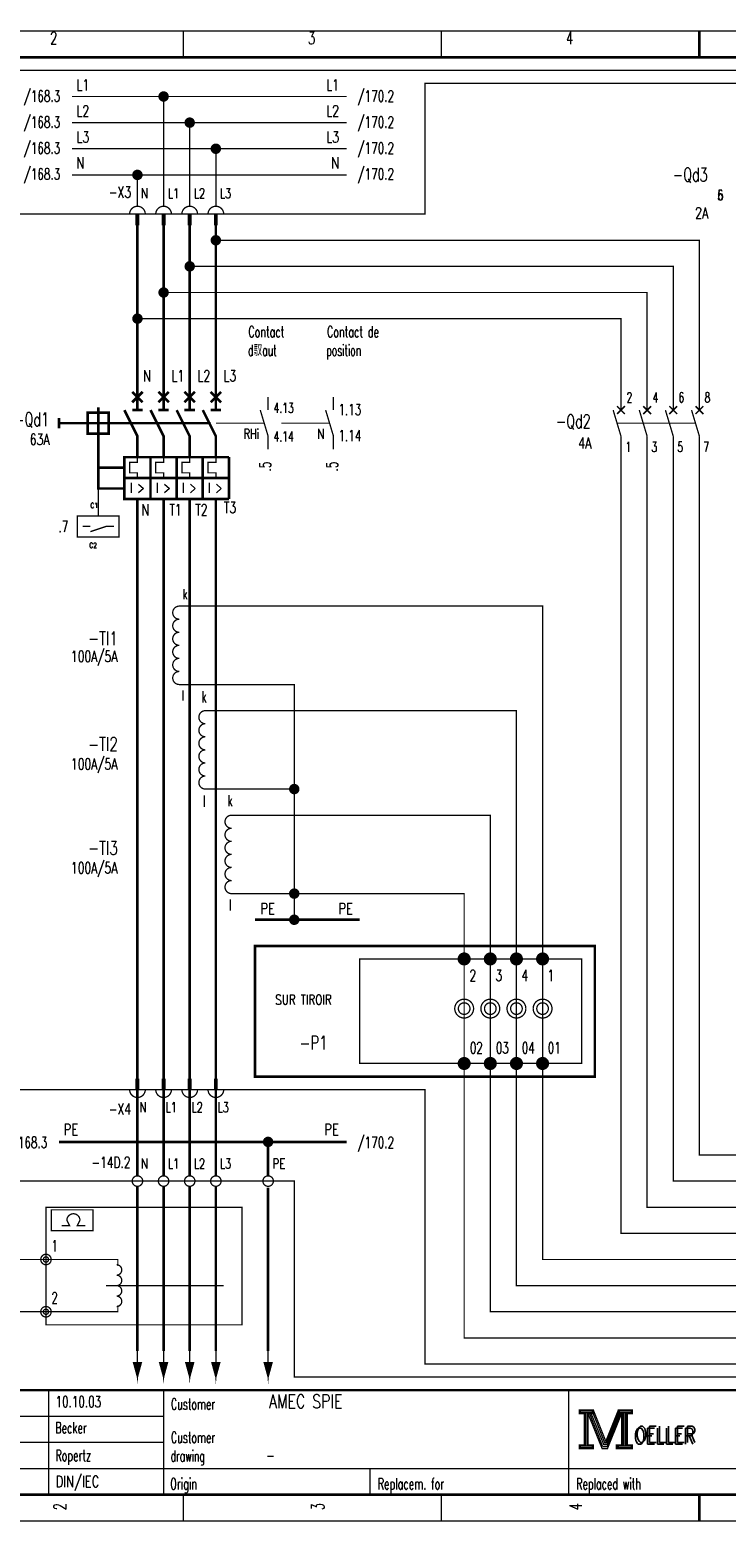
# Model space of a CAD drawing. Header units: centimetres. Extents: x 0 to 491, y -1040 to 69.
# Tile 139 of 181: x 457 to 471, y -640 to -611. Entities that reach past the tile are written whole.
import ezdxf
from ezdxf.enums import TextEntityAlignment as Align

# ---------------------------------------------------------------- set-up
doc = ezdxf.new("R2010")
doc.units = ezdxf.units.CM
doc.header["$MEASUREMENT"] = 0
doc.linetypes.add('GESTRICHELT', pattern=[3.75, 3, -0.75])
doc.linetypes.add('STRICH-PUNKT', pattern=[4.7, 3, -0.75, 0.2, -0.75])
doc.layers.get('0').update_dxf_attribs({"color": 9, "linetype": 'CONTINUOUS'})
doc.layers.add('0L', color=7, linetype='CONTINUOUS')
doc.styles.get("Standard").update_dxf_attribs({"font": 'romans.shx', "bigfont": 'TXT.shx'})

# ---------------------------------------------------------------- blocks, each defined once
blk = doc.blocks.new('BCIRCLE_FILLED')
at = {"color": 0, "linetype": 'Continuous', "const_width": 1, "flags": 128}
blk.add_lwpolyline([(0.5, 0, 1), (-0.5, 0, 1)], format="xyb", close=True, dxfattribs=at)

msp = doc.modelspace()

# ---------------------------------------------------------------- linework, layer by layer
at = {"color": 0, "flags": 128}
for points, const_width in [([(450, -625.75), (450, -611.5), (490.5, -611.5), (490.5, -640), (450, -640), (450, -625.75)], 0.025), ([(463.5, -612.75), (458.25, -612.75)], 0.025), ([(460, -614.85), (460, -612.75)], 0.025), ([(463.5, -613.25), (458.25, -613.25)], 0.025), ([(460.5, -614.85), (460.5, -613.25)], 0.025), ([(463.5, -613.75), (458.25, -613.75)], 0.025), ([(461, -614.85), (461, -613.75)], 0.025), ([(463.5, -614.25), (458.25, -614.25)], 0.025), ([(459.5, -614.85), (459.5, -614.25)], 0.025), ([(459.5, -618.35), (459.5, -615.2)], 0.05), ([(460, -618.35), (460, -615.2)], 0.05), ([(460.5, -618.35), (460.5, -615.2)], 0.05), ([(461, -618.35), (461, -615.2)], 0.05), ([(470.25, -618.75), (470.25, -615.5), (461, -615.5)], 0.025), ([(469.75, -618.75), (469.75, -616), (460.5, -616)], 0.025), ([(469.25, -618.75), (469.25, -616.5), (460, -616.5)], 0.025), ([(468.75, -618.75), (468.75, -617), (459.5, -617)], 0.025), ([(459.25, -618.75), (459.5, -619.25), (459.5, -619.65)], 0.05), ([(459.75, -618.75), (460, -619.25), (460, -619.65)], 0.05), ([(460.25, -618.75), (460.5, -619.25), (460.5, -619.65)], 0.05), ([(460.75, -618.75), (461, -619.25), (461, -619.65)], 0.05), ([(461.85, -618.75), (462, -619.25), (462, -619.5)], 0.025), ([(463.1, -618.75), (463.25, -619.25), (463.25, -619.5)], 0.025), ([(459.5, -619.25), (459.5, -619.75), (459.35, -619.75), (459.35, -619.95), (459.5, -619.95), (459.5, -620.05)], 0.025), ([(460, -619.25), (460, -619.75), (459.85, -619.75), (459.85, -619.95), (460, -619.95), (460, -620.05)], 0.025), ([(460.5, -619.25), (460.5, -619.75), (460.35, -619.75), (460.35, -619.95), (460.5, -619.95), (460.5, -620.05)], 0.025), ([(461, -619.25), (461, -619.75), (460.85, -619.75), (460.85, -619.95), (461, -619.95), (461, -620.05)], 0.025), ([(483.55, -634.5), (468.75, -634.5), (468.75, -619.25)], 0.025), ([(483.55, -634), (469.25, -634), (469.25, -619.25)], 0.025), ([(483.55, -633.5), (469.75, -633.5), (469.75, -619.25)], 0.025), ([(483.55, -633), (470.25, -633), (470.25, -619.25)], 0.025), ([(459.5, -631.55), (459.5, -620.45)], 0.05), ([(460, -631.55), (460, -620.45)], 0.05), ([(460.5, -631.55), (460.5, -620.45)], 0.05), ([(461, -631.55), (461, -620.45)], 0.05), ([(458.75, -620.775), (458.35, -620.775), (458.35, -621.175), (459.15, -621.175), (459.15, -620.775), (458.75, -620.775)], 0.025), ([(458.6, -621.075), (458.9, -620.975), (459.05, -620.975)], 0.025), ([(483.55, -635), (467.25, -635), (467.25, -622.5), (460.3, -622.5)], 0.025), ([(462.5, -626), (462.5, -624), (460.3, -624)], 0.025), ([(483.55, -635.5), (466.75, -635.5), (466.75, -624.5), (460.8, -624.5)], 0.025), ([(462.5, -628), (462.5, -626), (460.8, -626)], 0.025), ([(483.55, -636), (466.25, -636), (466.25, -626.5), (461.3, -626.5)], 0.025), ([(462.5, -628.5), (462.5, -628), (461.3, -628)], 0.025), ([(483.55, -636.5), (465.75, -636.5), (465.75, -628), (462.5, -628)], 0.025), ([(459.5, -633.4), (459.5, -631.9)], 0.05), ([(460, -633.4), (460, -631.9)], 0.05), ([(460.5, -633.4), (460.5, -631.9)], 0.05), ([(461, -633.4), (461, -631.9)], 0.05), ([(457.85, -634.25), (457.85, -634.05), (458.65, -634.05), (458.65, -634.45), (457.85, -634.45), (457.85, -634.25)], 0.025), ([(458.15, -634.25), (458.2, -634.35), (458.05, -634.35)], 0.025), ([(458.4, -634.25), (458.35, -634.35), (458.5, -634.35)], 0.025), ([(457.75, -635), (454.25, -635)], 0.025), ([(459.125, -635.125), (459.125, -635), (457.75, -635)], 0.025), ([(457.75, -636), (454.25, -636)], 0.025), ([(459.125, -635.875), (459.125, -636), (457.75, -636)], 0.025), ([(459.5, -637.25), (459.575, -636.975), (459.425, -636.975), (459.5, -637.25), (459.55, -636.975), (459.525, -636.975), (459.5, -637.25), (459.475, -636.975), (459.45, -636.975), (459.5, -637.25)], 0.025), ([(460, -637.25), (460.075, -636.975), (459.925, -636.975), (460, -637.25), (460.05, -636.975), (460.025, -636.975), (460, -637.25), (459.975, -636.975), (459.95, -636.975), (460, -637.25)], 0.025), ([(460.5, -637.25), (460.575, -636.975), (460.425, -636.975), (460.5, -637.25), (460.55, -636.975), (460.525, -636.975), (460.5, -637.25), (460.475, -636.975), (460.45, -636.975), (460.5, -637.25)], 0.025), ([(461, -637.25), (461.075, -636.975), (460.925, -636.975), (461, -637.25), (461.05, -636.975), (461.025, -636.975), (461, -637.25), (460.975, -636.975), (460.95, -636.975), (461, -637.25)], 0.025), ([(462, -637.25), (462.075, -636.975), (461.925, -636.975), (462, -637.25), (462.05, -636.975), (462.025, -636.975), (462, -637.25), (461.975, -636.975), (461.95, -636.975), (462, -637.25)], 0.025), ([(467.95, -637.88), (467.95, -637.95), (468.05, -637.95), (468.05, -638.55), (467.95, -638.55), (467.95, -638.62), (468.22, -638.62), (468.22, -638.55), (468.12, -638.55), (468.12, -637.95), (468.22, -637.95), (468.22, -637.88), (467.95, -637.88)], 0.025), ([(468.07, -637.93), (468.07, -638.57), (468.1, -638.57), (468.1, -637.93)], 0.025), ([(468.12, -637.95), (468.39, -638.62), (468.49, -638.62), (468.76, -637.95)], 0.025), ([(468.18, -637.95), (468.42, -638.54), (468.46, -638.54)], 0.025), ([(468.22, -637.88), (468.46, -638.48), (468.7, -637.88)], 0.025), ([(468.22, -637.95), (468.44, -638.51), (468.47, -638.51)], 0.025), ([(468.46, -638.58), (468.49, -638.58), (468.74, -637.95)], 0.025), ([(468.46, -638.54), (468.48, -638.54), (468.72, -637.95)], 0.025), ([(468.76, -637.95), (468.76, -638.55), (468.66, -638.55), (468.66, -638.62), (468.71, -638.62)], 0.025), ([(468.7, -637.88), (468.7, -637.95), (468.8, -637.95), (468.8, -638.55), (468.7, -638.55), (468.7, -638.62), (468.97, -638.62), (468.97, -638.55), (468.87, -638.55), (468.87, -637.95), (468.97, -637.95), (468.97, -637.88), (468.7, -637.88)], 0.025), ([(468.78, -637.93), (468.78, -638.57), (468.83, -638.57), (468.83, -637.93), (468.85, -637.93), (468.85, -638.57)], 0.025)]:
    msp.add_lwpolyline(points, dxfattribs=dict(at, const_width=const_width))
for points, const_width in [([(450, -611.5), (490.5, -611.5), (490.5, -640), (450, -640)], 0.025), ([(450.5, -612), (490, -612), (490, -639.5), (450.5, -639.5)], 0.05), ([(450.5, -612), (490, -612), (490, -639.5), (450.5, -639.5)], 0.025), ([(459.475, -615), (459.525, -615), (459.525, -615.2), (459.475, -615.2)], 0.025), ([(459.975, -615), (460.025, -615), (460.025, -615.2), (459.975, -615.2)], 0.025), ([(460.475, -615), (460.525, -615), (460.525, -615.2), (460.475, -615.2)], 0.025), ([(460.975, -615), (461.025, -615), (461.025, -615.2), (460.975, -615.2)], 0.025), ([(458.55, -619.2), (458.95, -619.2), (458.95, -618.8), (458.55, -618.8)], 0.05), ([(459.25, -620.45), (460.75, -620.45), (460.75, -619.65), (459.25, -619.65)], 0.05), ([(468, -631.25), (463.75, -631.25), (463.75, -629.25), (468, -629.25)], 0.025), ([(459.475, -631.75), (459.525, -631.75), (459.525, -631.55), (459.475, -631.55)], 0.025), ([(459.975, -631.75), (460.025, -631.75), (460.025, -631.55), (459.975, -631.55)], 0.025), ([(460.475, -631.75), (460.525, -631.75), (460.525, -631.55), (460.475, -631.55)], 0.025), ([(460.975, -631.75), (461.025, -631.75), (461.025, -631.55), (460.975, -631.55)], 0.025), ([(467.97, -637.9), (468.2, -637.9), (468.2, -637.93), (467.97, -637.93)], 0.025), ([(468.72, -637.9), (468.95, -637.9), (468.95, -637.93), (468.72, -637.93)], 0.025), ([(467.97, -638.57), (468.2, -638.57), (468.2, -638.6), (467.97, -638.6)], 0.025), ([(468.68, -638.57), (468.95, -638.57), (468.95, -638.6), (468.68, -638.6)], 0.025)]:
    msp.add_lwpolyline(points, close=True, dxfattribs=dict(at, const_width=const_width))
at = {"color": 0}
for points, const_width in [([(460.375, -611.5), (460.375, -612)], 0.025), ([(465.312, -611.5), (465.312, -612)], 0.025), ([(470.25, -612), (470.25, -611.5)], 0.05), ([(470.25, -611.5), (470.25, -612)], 0.025), ([(459.5, -615), (459.5, -615.2)], 0.025), ([(460, -615), (460, -615.2)], 0.025), ([(460.5, -615), (460.5, -615.2)], 0.025), ([(461, -615), (461, -615.2)], 0.025), ([(459.4, -618.4), (459.6, -618.6)], 0.05), ([(459.6, -618.4), (459.4, -618.6)], 0.05), ([(459.5, -618.35), (459.5, -618.75)], 0.05), ([(460.1, -618.4), (459.9, -618.6)], 0.05), ([(459.9, -618.4), (460.1, -618.6)], 0.05), ([(460, -618.35), (460, -618.75)], 0.05), ([(460.6, -618.4), (460.4, -618.6)], 0.05), ([(460.4, -618.4), (460.6, -618.6)], 0.05), ([(460.5, -618.35), (460.5, -618.75)], 0.05), ([(461.1, -618.4), (460.9, -618.6)], 0.05), ([(460.9, -618.4), (461.1, -618.6)], 0.05), ([(461, -618.35), (461, -618.75)], 0.05), ([(458.75, -618.7), (458.75, -619.2)], 0.05), ([(462, -618.5), (462, -618.75)], 0.025), ([(463.25, -618.5), (463.25, -618.75)], 0.025), ([(468.675, -618.675), (468.825, -618.825)], 0.03), ([(468.825, -618.675), (468.725, -618.775)], 0.03), ([(469.175, -618.675), (469.325, -618.825)], 0.03), ([(469.325, -618.675), (469.175, -618.825)], 0.03), ([(469.825, -618.675), (469.675, -618.825)], 0.03), ([(469.675, -618.675), (469.825, -618.825)], 0.03), ([(470.325, -618.675), (470.175, -618.825)], 0.03), ([(470.175, -618.675), (470.325, -618.825)], 0.03), ([(458, -618.9), (458, -619.1)], 0.05), ([(459.4, -618.75), (459.6, -618.75)], 0.05), ([(459.9, -618.75), (460.1, -618.75)], 0.05), ([(460.4, -618.75), (460.6, -618.75)], 0.05), ([(460.9, -618.75), (461.1, -618.75)], 0.05), ([(468.6, -618.75), (468.75, -619.25)], 0.025), ([(468.8, -618.7), (468.675, -618.825)], 0.03), ([(469.1, -618.75), (469.25, -619.25)], 0.025), ([(469.6, -618.75), (469.75, -619.25)], 0.025), ([(470.1, -618.75), (470.25, -619.25)], 0.025), ([(458.55, -619), (458.95, -619)], 0.05), ([(459.75, -619.65), (459.75, -620.45)], 0.05), ([(460.25, -619.65), (460.25, -620.45)], 0.05), ([(460.75, -619.65), (460.75, -620.45)], 0.05), ([(460.75, -619.65), (461.25, -619.65)], 0.05), ([(461.25, -619.65), (461.25, -620.45)], 0.05), ([(459.25, -620.05), (460.75, -620.05)], 0.05), ([(460.75, -620.05), (461.25, -620.05)], 0.05), ([(461.25, -620.45), (460.75, -620.45)], 0.05), ([(458.45, -620.975), (458.6, -620.975)], 0.025), ([(465.75, -630), (465.75, -629.25)], 0.025), ([(466.25, -630), (466.25, -629.25)], 0.025), ([(466.75, -630), (466.75, -629.25)], 0.025), ([(467.25, -630), (467.25, -629.25)], 0.025), ([(465.75, -630.4), (465.75, -631.25)], 0.025), ([(466.25, -630.4), (466.25, -631.25)], 0.025), ([(466.75, -630.4), (466.75, -631.25)], 0.025), ([(467.25, -630.4), (467.25, -631.25)], 0.025), ([(459.5, -631.55), (459.5, -631.75)], 0.025), ([(460, -631.55), (460, -631.75)], 0.025), ([(460.5, -631.55), (460.5, -631.75)], 0.025), ([(461, -631.55), (461, -631.75)], 0.025), ([(458.9, -635.5), (461.15, -635.5)], 0.025), ([(459.5, -636.75), (459.5, -637.25)], 0.025), ([(460, -636.75), (460, -637.25)], 0.025), ([(460.5, -636.75), (460.5, -637.25)], 0.025), ([(461, -636.75), (461, -637.25)], 0.025), ([(462, -636.75), (462, -637.25)], 0.025), ([(490, -637.5), (450.5, -637.5)], 0.05), ([(457.8, -637.5), (457.8, -639.5)], 0.025), ([(460, -637.5), (460, -639.5)], 0.025), ([(467.75, -637.5), (467.75, -639.5)], 0.025), ([(450.5, -638), (460, -638)], 0.025), ([(468.15, -637.95), (468.4, -638.58)], 0.025), ([(468.47, -638.51), (468.7, -637.94)], 0.025), ([(450.5, -638.5), (460, -638.5)], 0.025), ([(468.4, -638.58), (468.46, -638.58)], 0.025), ([(450.5, -639), (472, -639)], 0.025), ([(463.95, -639), (463.95, -639.5)], 0.025), ([(460.375, -640), (460.375, -639.5)], 0.025), ([(465.312, -640), (465.312, -639.5)], 0.025), ([(470.25, -639.5), (470.25, -640)], 0.05), ([(470.25, -640), (470.25, -639.5)], 0.025)]:
    msp.add_lwpolyline(points, dxfattribs=dict(at, const_width=const_width))
at = {"color": 0, "linetype": 'GESTRICHELT', "flags": 128}
for points, const_width in [([(456.75, -612.25), (485, -612.25), (485, -637.25), (462.5, -637.25), (462.5, -633.5), (456.75, -633.5), (456.75, -612.25)], 0.025), ([(457, -615), (465, -615), (465, -612.5), (483.75, -612.5), (483.75, -617.5)], 0.025), ([(483.75, -620.75), (483.75, -637), (465, -637), (465, -631.75), (457, -631.75), (457, -615)], 0.025), ([(458.75, -619.2), (458.75, -620.25), (459.25, -620.25)], 0.05), ([(459.5, -636.75), (459.5, -633.6)], 0.05), ([(460, -636.75), (460, -633.6)], 0.05), ([(460.5, -636.75), (460.5, -633.6)], 0.05), ([(461, -636.75), (461, -633.6)], 0.05)]:
    msp.add_lwpolyline(points, dxfattribs=dict(at, const_width=const_width))
at = {"color": 0, "const_width": 0.025, "flags": 128}
for points in [[(459.65, -615, 1), (459.35, -615, 1)], [(460.15, -615, 1), (459.85, -615, 1)], [(460.65, -615, 1), (460.35, -615, 1)], [(461.15, -615, 1), (460.85, -615, 1)], [(460.3, -622.5, 1), (460.3, -622.75, 1)], [(460.3, -622.75, 1), (460.3, -623, 1)], [(460.3, -623, 1), (460.3, -623.25, 1)], [(460.3, -623.25, 1), (460.3, -623.5, 1)], [(460.3, -623.5, 1), (460.3, -623.75, 1)], [(460.3, -623.75, 1), (460.3, -624, 1)], [(460.8, -624.5, 1), (460.8, -624.75, 1)], [(460.8, -624.75, 1), (460.8, -625, 1)], [(460.8, -625, 1), (460.8, -625.25, 1)], [(460.8, -625.25, 1), (460.8, -625.5, 1)], [(460.8, -625.5, 1), (460.8, -625.75, 1)], [(460.8, -625.75, 1), (460.8, -626, 1)], [(461.3, -626.5, 1), (461.3, -626.75, 1)], [(461.3, -626.75, 1), (461.3, -627, 1)], [(461.3, -627, 1), (461.3, -627.25, 1)], [(461.3, -627.25, 1), (461.3, -627.5, 1)], [(461.3, -627.5, 1), (461.3, -627.75, 1)], [(461.3, -627.75, 1), (461.3, -628, 1)], [(459.35, -631.75, 1), (459.65, -631.75, 1)], [(459.85, -631.75, 1), (460.15, -631.75, 1)], [(460.35, -631.75, 1), (460.65, -631.75, 1)], [(460.85, -631.75, 1), (461.15, -631.75, 1)], [(458.4, -634.25, 1), (458.15, -634.25, 1)], [(459.1, -635.3, 1), (459.1, -635.1, 1)], [(459.1, -635.5, 1), (459.1, -635.3, 1)], [(459.1, -635.7, 1), (459.1, -635.5, 1)], [(459.1, -635.9, 1), (459.1, -635.7, 1)]]:
    msp.add_lwpolyline(points, format="xyb", dxfattribs=at)
at = {"color": 0, "linetype": 'GESTRICHELT'}
for points, const_width in [([(458, -619), (458.55, -619)], 0.05), ([(458.95, -619), (460.4, -619)], 0.05), ([(460.35, -619), (460.9, -619)], 0.05), ([(461, -619), (461.92, -619)], 0.025), ([(462.25, -619), (463.17, -619)], 0.025), ([(468.675, -619), (470.175, -619)], 0.025), ([(458.75, -619.85), (459.25, -619.85)], 0.05), ([(458.75, -619.875), (458.75, -620.775)], 0.025)]:
    msp.add_lwpolyline(points, dxfattribs=dict(at, const_width=const_width))
at = {"color": 0, "linetype": 'STRICH-PUNKT', "const_width": 0.05, "flags": 128}
for points in [[(463.75, -628.5), (461.75, -628.5)], [(463.5, -632.75), (458, -632.75)], [(462, -633.4), (462, -632.75)]]:
    msp.add_lwpolyline(points, dxfattribs=at)
msp.add_lwpolyline([(461.75, -629), (468.25, -629), (468.25, -631.5), (461.75, -631.5)], close=True, dxfattribs=at)
at = {"color": 0, "flags": 128}
for points, const_width in [([(465.85, -629.25, 1), (465.65, -629.25, 1)], 0.05), ([(465.8, -629.25, 1), (465.7, -629.25, 1)], 0.05), ([(465.775, -629.25, 1), (465.725, -629.25, 1)], 0.05), ([(466.35, -629.25, 1), (466.15, -629.25, 1)], 0.05), ([(466.3, -629.25, 1), (466.2, -629.25, 1)], 0.05), ([(466.275, -629.25, 1), (466.225, -629.25, 1)], 0.05), ([(466.85, -629.25, 1), (466.65, -629.25, 1)], 0.05), ([(466.8, -629.25, 1), (466.7, -629.25, 1)], 0.05), ([(466.775, -629.25, 1), (466.725, -629.25, 1)], 0.05), ([(467.35, -629.25, 1), (467.15, -629.25, 1)], 0.05), ([(467.3, -629.25, 1), (467.2, -629.25, 1)], 0.05), ([(467.275, -629.25, 1), (467.225, -629.25, 1)], 0.05), ([(465.93, -630.2, 1), (465.57, -630.2, 1)], 0.025), ([(465.861, -630.2, 1), (465.639, -630.2, 1)], 0.025), ([(466.43, -630.2, 1), (466.07, -630.2, 1)], 0.025), ([(466.361, -630.2, 1), (466.139, -630.2, 1)], 0.025), ([(466.93, -630.2, 1), (466.57, -630.2, 1)], 0.025), ([(466.861, -630.2, 1), (466.639, -630.2, 1)], 0.025), ([(467.43, -630.2, 1), (467.07, -630.2, 1)], 0.025), ([(467.361, -630.2, 1), (467.139, -630.2, 1)], 0.025), ([(465.85, -631.25, 1), (465.65, -631.25, 1)], 0.05), ([(465.8, -631.25, 1), (465.7, -631.25, 1)], 0.05), ([(465.775, -631.25, 1), (465.725, -631.25, 1)], 0.05), ([(466.35, -631.25, 1), (466.15, -631.25, 1)], 0.05), ([(466.3, -631.25, 1), (466.2, -631.25, 1)], 0.05), ([(466.275, -631.25, 1), (466.225, -631.25, 1)], 0.05), ([(466.85, -631.25, 1), (466.65, -631.25, 1)], 0.05), ([(466.8, -631.25, 1), (466.7, -631.25, 1)], 0.05), ([(466.775, -631.25, 1), (466.725, -631.25, 1)], 0.05), ([(467.35, -631.25, 1), (467.15, -631.25, 1)], 0.05), ([(467.3, -631.25, 1), (467.2, -631.25, 1)], 0.05), ([(467.275, -631.25, 1), (467.225, -631.25, 1)], 0.05), ([(459.6, -633.5, 1), (459.4, -633.5, 1)], 0.025), ([(460.1, -633.5, 1), (459.9, -633.5, 1)], 0.025), ([(460.6, -633.5, 1), (460.4, -633.5, 1)], 0.025), ([(461.1, -633.5, 1), (460.9, -633.5, 1)], 0.025), ([(462.1, -633.5, 1), (461.9, -633.5, 1)], 0.025), ([(457.85, -635, 1), (457.65, -635, 1)], 0.025), ([(457.8, -635, 1), (457.7, -635, 1)], 0.025), ([(457.85, -636, 1), (457.65, -636, 1)], 0.025), ([(457.8, -636, 1), (457.7, -636, 1)], 0.025)]:
    msp.add_lwpolyline(points, format="xyb", close=True, dxfattribs=dict(at, const_width=const_width))
at = {"color": 0, "linetype": 'STRICH-PUNKT', "const_width": 0.05}
msp.add_lwpolyline([(462, -633.625), (462, -636.75)], dxfattribs=at)
at = {"color": 0, "linetype": 'GESTRICHELT', "const_width": 0.025, "flags": 128}
msp.add_lwpolyline([(457.75, -634), (461.5, -634), (461.5, -636.25), (457.75, -636.25)], close=True, dxfattribs=at)
at = {"layer": '0L', "color": 0}
for points in [[(459.475, -631.755), (459.525, -631.755), (459.475, -631.895), (459.525, -631.895)], [(459.975, -631.755), (460.025, -631.755), (459.975, -631.895), (460.025, -631.895)], [(460.475, -631.755), (460.525, -631.755), (460.475, -631.895), (460.525, -631.895)], [(460.975, -631.755), (461.025, -631.755), (460.975, -631.895), (461.025, -631.895)]]:
    msp.add_solid(points, dxfattribs=at)

# ---------------------------------------------------------------- block references
at = {"color": 0, "xscale": 0.1, "yscale": 0.1, "zscale": 0.1}
for p in [(460, -612.75), (460.5, -613.25), (461, -613.75), (459.5, -614.25), (461, -615.5), (460.5, -616), (460, -616.5), (459.5, -617), (462.5, -626), (462.5, -628), (462.5, -628), (462.5, -628.5), (462, -632.75)]:
    msp.add_blockref('BCIRCLE_FILLED', p, dxfattribs=at)

# ---------------------------------------------------------------- texts
at = {"color": 0}
for s, height, width, p in [('2', 0.238, 0.672, (457.899, -611.514)), ('3', 0.238, 0.672, (462.832, -611.514)), ('4', 0.238, 0.672, (467.766, -611.514)), ('I >', 0.1905, 0.717333, (459.496, -620.139)), ('I >', 0.1905, 0.717333, (459.993, -620.139)), ('I >', 0.1905, 0.717333, (460.49, -620.139)), ('I >', 0.1905, 0.717333, (460.987, -620.139)), ('l', 0.214, 0.6, (460.774, -626.123)), ('l', 0.214, 0.6, (461.271, -628.11)), ('-P1', 0.2619, 0.709333, (462.868, -630.722))]:
    msp.add_text(s, height=height, dxfattribs=dict(at, width=width)).set_placement(p, align=Align.TOP_CENTER)
for s, height, width, p in [('/168.3', 0.2143, 0.68, (458.023, -612.636)), ('L1', 0.2143, 0.716, (463.357, -612.423)), ('L2', 0.2143, 0.716, (463.357, -612.92)), ('/168.3', 0.2143, 0.68, (458.023, -613.133)), ('L3', 0.2143, 0.716, (463.357, -613.417)), ('/168.3', 0.2143, 0.68, (458.023, -613.63)), ('/168.3', 0.2143, 0.68, (458.023, -614.126)), ('N', 0.214, 0.76, (463.359, -613.913)), ('-Qd3', 0.2619, 0.682, (470.407, -614.112)), ('2A', 0.2143, 0.716, (470.419, -614.872)), ('-Qd1', 0.2619, 0.682, (457.807, -618.797)), ('-Qd2', 0.2619, 0.682, (468.171, -618.833)), ('63A', 0.2143, 0.701333, (457.816, -619.202)), ('RHi', 0.1905, 0.706667, (461.828, -619.109)), ('N', 0.191, 0.76, (463.076, -619.109)), ('4A', 0.2143, 0.716, (468.183, -619.273)), ('.7', 0.2143, 0.684, (458.177, -620.87)), ('.7', 0.2143, 0.684, (458.177, -620.87)), ('-TI1', 0.2619, 0.722, (459.124, -622.985)), ('100A/5A', 0.2143, 0.700571, (459.116, -623.354)), ('-TI2', 0.2619, 0.722, (459.124, -625.008)), ('100A/5A', 0.2143, 0.700571, (459.116, -625.413)), ('-TI3', 0.2619, 0.722, (459.124, -626.996)), ('100A/5A', 0.2143, 0.700571, (459.116, -627.4)), ('-X4', 0.2143, 0.709333, (459.379, -632.014)), ('/168.3', 0.2143, 0.68, (457.775, -632.653)), ('PE', 0.2143, 0.76, (463.356, -632.405))]:
    msp.add_text(s, height=height, dxfattribs=dict(at, width=width)).set_placement(p, align=Align.TOP_RIGHT)
for s, height, width, p in [('L1', 0.2143, 0.716, (458.335, -612.423)), ('/170.2', 0.2143, 0.68, (463.709, -612.636)), ('L2', 0.2143, 0.716, (458.335, -612.92)), ('/170.2', 0.2143, 0.68, (463.709, -613.133)), ('L3', 0.2143, 0.716, (458.335, -613.417)), ('/170.2', 0.2143, 0.68, (463.709, -613.63)), ('N', 0.214, 0.76, (458.332, -613.913)), ('/170.2', 0.2143, 0.68, (463.709, -614.126)), ('Contact', 0.2143, 0.622857, (461.622, -617.143)), ('Contact de', 0.2143, 0.6256, (463.125, -617.143)), ('d馭aut', 0.2143, 0.6, (461.615, -617.498)), ('position', 0.2143, 0.6, (463.113, -617.498)), ('4.13', 0.1905, 0.678, (462.104, -618.613)), ('1.13', 0.2143, 0.678, (463.346, -618.634)), ('1.14', 0.2143, 0.678, (463.346, -619.131)), ('1', 0.191, 0.672, (468.835, -619.358)), ('3', 0.191, 0.672, (469.332, -619.358)), ('5', 0.191, 0.672, (469.829, -619.358)), ('7', 0.191, 0.672, (470.326, -619.358)), ('N', 0.214, 0.76, (459.574, -620.55)), ('T1', 0.2143, 0.716, (460.11, -620.55)), ('T2', 0.2143, 0.716, (460.607, -620.55)), ('C2', 0.0953, 0.716, (458.578, -621.289)), ('l', 0.191, 0.6, (460.35, -624.114)), ('PE', 0.2143, 0.76, (461.851, -628.181)), ('PE', 0.2143, 0.76, (463.342, -628.181)), ('2', 0.214, 0.672, (465.854, -629.459)), ('3', 0.214, 0.672, (466.351, -629.459)), ('4', 0.214, 0.672, (466.848, -629.459)), ('1', 0.214, 0.672, (467.345, -629.459)), ('SUR TIROIR', 0.1905, 0.7536, (462.138, -629.934)), ('02', 0.2143, 0.672, (465.859, -630.843)), ('03', 0.2143, 0.672, (466.356, -630.843)), ('04', 0.2143, 0.672, (466.853, -630.843)), ('01', 0.2143, 0.672, (467.35, -630.843)), ('N', 0.191, 0.76, (459.538, -631.993)), ('L1', 0.1905, 0.716, (460.038, -631.993)), ('L2', 0.1905, 0.716, (460.535, -631.993)), ('L3', 0.1905, 0.716, (461.032, -631.993)), ('PE', 0.2143, 0.76, (458.089, -632.405)), ('/170.2', 0.2143, 0.68, (463.709, -632.653)), ('Customer', 0.2143, 0.62, (460.14, -637.658)), ('Customer', 0.2143, 0.62, (460.14, -638.296)), ('OELLER', 0.3096, 0.76, (468.996, -638.225)), ('OELLER', 0.3096, 0.76, (468.996, -638.225)), ('OELLER', 0.3096, 0.76, (469.032, -638.19)), ('drawing', 0.2143, 0.6, (460.133, -638.651)), ('Origin', 0.2143, 0.626667, (460.127, -639.184)), ('Replacem. for', 0.21431, 0.627077, (464.097, -639.184)), ('Replaced with', 0.21431, 0.619692, (467.895, -639.184))]:
    msp.add_text(s, height=height, dxfattribs=dict(at, width=width)).set_placement(p, align=Align.TOP_LEFT)
for s, width, p in [('-X3', 0.709333, (459.379, -614.751)), ('-14D.2', 0.694667, (459.369, -633.313))]:
    msp.add_text(s, height=0.2143, dxfattribs=dict(at, width=width)).set_placement(p, align=Align.BOTTOM_RIGHT)
for s, height, width, p in [('N', 0.191, 0.76, (459.565, -614.755)), ('L1', 0.1905, 0.716, (460.082, -614.755)), ('L2', 0.1905, 0.716, (460.579, -614.755)), ('L3', 0.1905, 0.716, (461.076, -614.755)), ('5', 0.191, 0.672, (470.596, -614.791)), ('6', 0.191, 0.672, (470.596, -614.791)), ('N', 0.214, 0.76, (459.607, -618.265)), ('L1', 0.2143, 0.716, (460.153, -618.265)), ('L2', 0.2143, 0.716, (460.65, -618.265)), ('L3', 0.2143, 0.716, (461.147, -618.265)), ('2', 0.191, 0.672, (468.857, -618.659)), ('4', 0.191, 0.672, (469.354, -618.659)), ('6', 0.191, 0.672, (469.851, -618.659)), ('8', 0.191, 0.672, (470.348, -618.659)), ('4.14', 0.1905, 0.678, (462.104, -619.405)), ('C1', 0.0953, 0.716, (458.6, -620.651)), ('T3', 0.2143, 0.716, (461.154, -620.785)), ('k', 0.191, 0.6, (460.368, -622.422)), ('N', 0.191, 0.76, (459.565, -633.318)), ('L1', 0.1905, 0.716, (460.082, -633.318)), ('L2', 0.1905, 0.716, (460.579, -633.318)), ('L3', 0.1905, 0.716, (461.076, -633.318)), ('PE', 0.1905, 0.76, (462.083, -633.318)), ('1', 0.214, 0.672, (457.855, -634.91)), ('2', 0.214, 0.672, (457.855, -635.904)), ('10.10.03', 0.2143, 0.678, (457.934, -637.892)), ('AMEC SPIE', 0.2619, 0.752889, (462.016, -637.923)), ('Becker', 0.2143, 0.626667, (457.927, -638.389)), ('Ropertz', 0.2143, 0.622857, (457.932, -638.921)), ('-', 0.214, 0.696, (461.965, -638.921)), ('DIN/IEC', 0.2143, 0.750857, (457.935, -639.418))]:
    msp.add_text(s, height=height, dxfattribs=dict(at, width=width)).set_placement(p, align=Align.BOTTOM_LEFT)
at = {"color": 0, "width": 0.684}
for p in [(461.838, -619.734), (461.838, -619.734), (463.116, -619.734), (463.116, -619.734)]:
    msp.add_text('.5', height=0.2143, rotation=90, dxfattribs=at).set_placement(p, align=Align.TOP_RIGHT)
at = {"color": 0, "width": 0.6}
for p in [(460.774, -624.405), (461.271, -626.392)]:
    msp.add_text('k', height=0.214, dxfattribs=at).set_placement(p, align=Align.BOTTOM_CENTER)
at = {"color": 0, "width": 0.672}
for s, p in [('2', (457.899, -639.73)), ('3', (462.832, -639.73)), ('4', (467.766, -639.73))]:
    msp.add_text(s, height=0.238, rotation=90, dxfattribs=at).set_placement(p, align=Align.TOP_CENTER)

doc.saveas('drawing.dxf')
